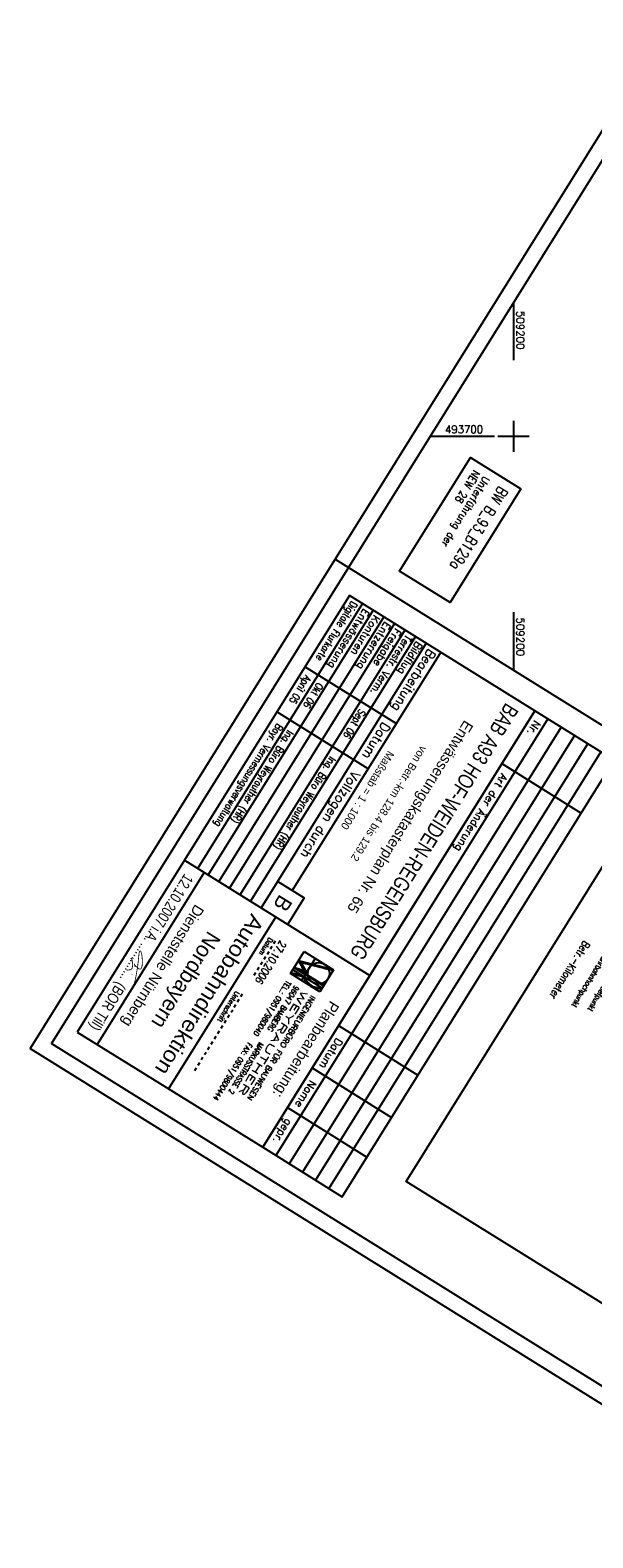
# Model space of a CAD drawing. Extents: x 509045 to 509897, y 493347 to 494467.
# Tile 1 of 9: x 509045 to 509225, y 493347 to 493830. Entities that reach past the tile are written whole.
import ezdxf
from ezdxf.enums import TextEntityAlignment as Align

# ---------------------------------------------------------------- set-up
doc = ezdxf.new("R2010")
doc.units = 0
doc.header["$LTSCALE"] = 10
doc.header["$MEASUREMENT"] = 0
for name, pattern in [('AUSGEZOGEN', [0]), ('LT00', [0]), ('LT01', [0.2, 0.1, -0.1])]:
    doc.linetypes.add(name, pattern=pattern)
for name, color, linetype in [('---Unterschrift_Till', 7, 'LT00'), ('--ZEICHENERKLÄR', 7, 'Continuous'), ('025', 7, 'Continuous'), ('035', 250, 'Continuous'), ('050', 250, 'Continuous'), ('070', 155, 'Continuous'), ('BW-SCHRIFT', 20, 'AUSGEZOGEN'), ('RAHMEN', 250, 'Continuous'), ('STAT_500', 250, 'LT00'), ('V_RASTER', 250, 'LT00')]:
    doc.layers.add(name, color=color, linetype=linetype)
doc.styles.add('ROMAND', font='romand', dxfattribs={"height": 0.3})
doc.styles.add('ROMANS', font='romans.shx', dxfattribs={"width": 0.8})
doc.styles.get("Standard").update_dxf_attribs({"font": 'romans.shx', "width": 0.8})
doc.styles.add('UNIR-H', font='unir_h.shx', dxfattribs={"width": 0.8})

# ---------------------------------------------------------------- blocks, each defined once
blk = doc.blocks.new('Unterschrift Till')
at = {"layer": '---Unterschrift_Till', "const_width": 0.025, "flags": 128}
blk.add_lwpolyline([(-2.194, 0.479), (-2.202, 0.469), (-2.208, 0.462), (-2.213, 0.455), (-2.217, 0.45), (-2.221, 0.445), (-2.224, 0.441), (-2.226, 0.438), (-2.229, 0.434), (-2.231, 0.431), (-2.233, 0.428), (-2.235, 0.425), (-2.238, 0.422), (-2.24, 0.419), (-2.242, 0.416), (-2.244, 0.413), (-2.247, 0.41), (-2.249, 0.406), (-2.251, 0.402), (-2.252, 0.399), (-2.254, 0.395), (-2.255, 0.392), (-2.257, 0.389), (-2.257, 0.387), (-2.258, 0.385), (-2.258, 0.384), (-2.258, 0.385), (-2.257, 0.386), (-2.256, 0.387), (-2.255, 0.39), (-2.253, 0.393), (-2.252, 0.398), (-2.25, 0.403), (-2.247, 0.409), (-2.245, 0.416), (-2.243, 0.424), (-2.24, 0.432), (-2.238, 0.44), (-2.235, 0.448), (-2.233, 0.456), (-2.23, 0.464), (-2.228, 0.472), (-2.226, 0.48), (-2.224, 0.487), (-2.222, 0.494), (-2.221, 0.501), (-2.219, 0.507), (-2.218, 0.514), (-2.217, 0.52), (-2.215, 0.526), (-2.214, 0.532), (-2.213, 0.538), (-2.212, 0.544), (-2.212, 0.55), (-2.211, 0.555), (-2.21, 0.561), (-2.21, 0.567), (-2.209, 0.573), (-2.209, 0.578), (-2.208, 0.584), (-2.208, 0.59), (-2.208, 0.595), (-2.208, 0.601), (-2.208, 0.606), (-2.209, 0.611), (-2.209, 0.615), (-2.21, 0.62), (-2.211, 0.624), (-2.212, 0.628), (-2.213, 0.632), (-2.214, 0.635), (-2.216, 0.638), (-2.217, 0.641), (-2.219, 0.643), (-2.22, 0.646), (-2.222, 0.648), (-2.224, 0.65), (-2.226, 0.651), (-2.228, 0.653), (-2.23, 0.654), (-2.232, 0.655), (-2.234, 0.656), (-2.236, 0.657), (-2.239, 0.658), (-2.241, 0.659), (-2.244, 0.66), (-2.246, 0.66), (-2.249, 0.661), (-2.252, 0.661), (-2.255, 0.662), (-2.259, 0.662), (-2.262, 0.662), (-2.266, 0.662), (-2.269, 0.662), (-2.273, 0.662), (-2.277, 0.661), (-2.281, 0.661), (-2.285, 0.66), (-2.289, 0.659), (-2.293, 0.659), (-2.298, 0.658), (-2.302, 0.657), (-2.306, 0.656), (-2.31, 0.654), (-2.314, 0.653), (-2.319, 0.652), (-2.323, 0.65), (-2.327, 0.649), (-2.331, 0.647), (-2.334, 0.646), (-2.338, 0.644), (-2.342, 0.643), (-2.346, 0.641), (-2.349, 0.639), (-2.353, 0.638), (-2.356, 0.636), (-2.359, 0.634), (-2.363, 0.633), (-2.366, 0.631), (-2.37, 0.629), (-2.374, 0.627), (-2.377, 0.626), (-2.381, 0.624), (-2.385, 0.622), (-2.389, 0.62), (-2.393, 0.617), (-2.397, 0.615), (-2.402, 0.613), (-2.406, 0.611), (-2.41, 0.608), (-2.414, 0.606), (-2.419, 0.603), (-2.424, 0.6), (-2.429, 0.597), (-2.434, 0.593), (-2.441, 0.589), (-2.447, 0.585), (-2.455, 0.58), (-2.463, 0.574), (-2.472, 0.569), (-2.48, 0.563), (-2.489, 0.557), (-2.498, 0.552), (-2.506, 0.546), (-2.514, 0.541), (-2.522, 0.536), (-2.529, 0.531), (-2.535, 0.527), (-2.541, 0.522), (-2.547, 0.518), (-2.552, 0.515), (-2.557, 0.511), (-2.562, 0.507), (-2.566, 0.504), (-2.57, 0.501), (-2.574, 0.497), (-2.578, 0.494), (-2.582, 0.491), (-2.586, 0.488), (-2.59, 0.485), (-2.593, 0.482), (-2.597, 0.479), (-2.6, 0.477), (-2.604, 0.474), (-2.607, 0.471), (-2.611, 0.469), (-2.614, 0.466), (-2.617, 0.463), (-2.621, 0.461), (-2.624, 0.458), (-2.628, 0.455), (-2.631, 0.452), (-2.635, 0.449), (-2.638, 0.446), (-2.641, 0.442), (-2.645, 0.439), (-2.648, 0.436), (-2.652, 0.432), (-2.656, 0.429), (-2.659, 0.426), (-2.663, 0.422), (-2.666, 0.419), (-2.669, 0.415), (-2.672, 0.412), (-2.675, 0.409), (-2.678, 0.405), (-2.681, 0.402), (-2.683, 0.399), (-2.685, 0.397), (-2.688, 0.394), (-2.69, 0.391), (-2.692, 0.389), (-2.694, 0.386), (-2.696, 0.384), (-2.698, 0.381), (-2.7, 0.379), (-2.702, 0.377), (-2.704, 0.375), (-2.706, 0.372), (-2.708, 0.37), (-2.71, 0.368), (-2.711, 0.366), (-2.713, 0.363), (-2.714, 0.361), (-2.715, 0.359), (-2.716, 0.356), (-2.717, 0.354), (-2.718, 0.352), (-2.719, 0.35), (-2.719, 0.348), (-2.72, 0.346), (-2.72, 0.345), (-2.72, 0.343), (-2.72, 0.342), (-2.72, 0.34), (-2.719, 0.339), (-2.718, 0.338), (-2.718, 0.337), (-2.717, 0.336), (-2.715, 0.335), (-2.714, 0.334), (-2.713, 0.333), (-2.711, 0.332), (-2.71, 0.331), (-2.708, 0.331), (-2.707, 0.33), (-2.705, 0.33), (-2.704, 0.33), (-2.702, 0.33), (-2.701, 0.33), (-2.699, 0.33), (-2.697, 0.33), (-2.696, 0.33), (-2.694, 0.33), (-2.692, 0.33), (-2.69, 0.33), (-2.688, 0.33), (-2.686, 0.33), (-2.683, 0.331), (-2.681, 0.331), (-2.678, 0.331), (-2.675, 0.332), (-2.672, 0.333), (-2.668, 0.334), (-2.664, 0.335), (-2.66, 0.337), (-2.655, 0.338), (-2.649, 0.341), (-2.643, 0.343), (-2.635, 0.346), (-2.628, 0.35), (-2.619, 0.354), (-2.61, 0.358), (-2.6, 0.362), (-2.59, 0.367), (-2.58, 0.372), (-2.57, 0.377), (-2.559, 0.382), (-2.548, 0.388), (-2.537, 0.393), (-2.526, 0.399), (-2.515, 0.404), (-2.504, 0.41), (-2.492, 0.415), (-2.481, 0.421), (-2.47, 0.427), (-2.458, 0.432), (-2.447, 0.438), (-2.436, 0.444), (-2.425, 0.449), (-2.414, 0.454), (-2.403, 0.459), (-2.393, 0.464), (-2.383, 0.469), (-2.374, 0.473), (-2.364, 0.478), (-2.355, 0.482), (-2.347, 0.486), (-2.338, 0.49), (-2.33, 0.494), (-2.321, 0.497), (-2.313, 0.501), (-2.305, 0.505), (-2.297, 0.509), (-2.288, 0.513), (-2.28, 0.516), (-2.271, 0.52), (-2.262, 0.524), (-2.254, 0.528), (-2.244, 0.532), (-2.235, 0.537), (-2.225, 0.541), (-2.216, 0.545), (-2.205, 0.549), (-2.195, 0.554), (-2.184, 0.558), (-2.174, 0.563), (-2.163, 0.568), (-2.151, 0.572), (-2.14, 0.577), (-2.129, 0.582), (-2.118, 0.587), (-2.107, 0.591), (-2.096, 0.596), (-2.086, 0.6), (-2.076, 0.604), (-2.066, 0.608), (-2.057, 0.612), (-2.048, 0.616), (-2.039, 0.619), (-2.031, 0.623), (-2.022, 0.626), (-2.014, 0.629), (-2.006, 0.633), (-1.997, 0.636), (-1.989, 0.64), (-1.98, 0.643), (-1.971, 0.646), (-1.962, 0.65), (-1.953, 0.653), (-1.943, 0.657), (-1.933, 0.661), (-1.923, 0.665), (-1.912, 0.669), (-1.902, 0.673), (-1.891, 0.677), (-1.88, 0.681), (-1.87, 0.685), (-1.86, 0.688), (-1.851, 0.692), (-1.842, 0.695), (-1.833, 0.698), (-1.825, 0.701), (-1.817, 0.703), (-1.809, 0.706), (-1.801, 0.708), (-1.793, 0.711), (-1.785, 0.713), (-1.777, 0.715), (-1.769, 0.717), (-1.762, 0.719), (-1.754, 0.721), (-1.747, 0.723), (-1.739, 0.725), (-1.732, 0.727), (-1.726, 0.729), (-1.719, 0.731), (-1.714, 0.731), (-1.709, 0.732), (-1.706, 0.731), (-1.704, 0.728), (-1.703, 0.725), (-1.705, 0.719)], dxfattribs=at)
at = {"layer": '---Unterschrift_Till', "flags": 128}
blk.add_lwpolyline([(-1.928, 0.508, 0.025, 0.012, 0), (-1.951, 0.519, 0.008, 0.008, 0), (-1.93, 0.521, 0.008, 0.008, 0)], format="xyseb", dxfattribs=at)
at = {"layer": '---Unterschrift_Till', "const_width": 0.025, "flags": 128}
blk.add_lwpolyline([(-2.338, 0.213, -0.009753), (-2.349, 0.213, -0.012873), (-2.357, 0.213, -0.000058), (-2.363, 0.214, -0.000395), (-2.363, 0.214, -0.003084), (-2.366, 0.214, -0.002987), (-2.369, 0.214, -0.121908), (-2.37, 0.215, -0.078365), (-2.372, 0.216, -0.169129), (-2.373, 0.218, -0.093053), (-2.372, 0.223, -0.048138), (-2.369, 0.228, -0.056178), (-2.366, 0.232, -0.016049), (-2.362, 0.235, 0.015861), (-2.359, 0.239, 0.023961), (-2.346, 0.253, -0.019597), (-2.331, 0.27, -0.016685), (-2.31, 0.29, -0.012958), (-2.281, 0.314, -0.012002), (-2.255, 0.335, -0.011524), (-2.226, 0.355, -0.011371), (-2.203, 0.37, -0.011002), (-2.178, 0.384, -0.019211), (-2.152, 0.397, -0.024277), (-2.13, 0.405, -0.018479), (-2.119, 0.408, -0.020969), (-2.11, 0.41, -0.037055), (-2.098, 0.411, -0.031487), (-2.085, 0.411, -0.034214), (-2.073, 0.409, -0.038344), (-2.063, 0.405, -0.027683), (-2.053, 0.4, -0.027965), (-2.044, 0.395, -0.023542), (-2.033, 0.386, -0.046995), (-2.028, 0.381, -0.007241), (-2.021, 0.372, -0.008919), (-2.017, 0.365, -0.000473), (-2.012, 0.358, 0.000599), (-2.007, 0.352, 0.001303), (-1.998, 0.338, 0.014886), (-1.997, 0.337, 0.023743), (-1.997, 0.337, 0.000688), (-1.988, 0.327, 0.002539), (-1.982, 0.321, 0.002137), (-1.975, 0.314, 0.108696), (-1.969, 0.311, 0.076722), (-1.96, 0.309, 0.135898), (-1.956, 0.31, 0.088438), (-1.95, 0.314)], format="xyb", dxfattribs=at)

msp = doc.modelspace()

# ---------------------------------------------------------------- linework, layer by layer
at = {"layer": '025'}
for p, q in [((509151.65, 493646.34), (509098.8, 493561.45)), ((509155.05, 493644.23), (509102.2, 493559.33)), ((509158.44, 493642.11), (509105.59, 493557.22)), ((509161.84, 493640), (509108.99, 493555.1)), ((509165.23, 493637.88), (509112.38, 493552.99)), ((509168.63, 493635.77), (509115.78, 493550.88)), ((509215.32, 493606.7), (509128.12, 493466.63)), ((509219.56, 493604.06), (509132.36, 493463.99)), ((509223.81, 493601.42), (509136.61, 493461.34)), ((509228.05, 493598.78), (509140.85, 493458.7)), ((509196.26, 493595.01), (509221.73, 493579.15)), ((509128.53, 493527.63), (509132.92, 493534.69)), ((509132.92, 493534.69), (509142.34, 493528.83)), ((509138.67, 493522.95), (509129.26, 493528.81)), ((509139.13, 493523.69), (509129.72, 493529.55)), ((509132.92, 493528.58), (509129.72, 493529.55)), ((509139.14, 493523.7), (509129.78, 493529.53)), ((509130.04, 493529.45), (509139.18, 493523.76)), ((509130.04, 493529.45), (509130.04, 493529.45)), ((509139.22, 493523.81), (509130.29, 493529.37)), ((509130.55, 493529.3), (509139.27, 493523.87)), ((509130.55, 493529.3), (509130.55, 493529.3)), ((509131.7, 493528.66), (509130.8, 493529.22)), ((509131.94, 493528.59), (509131.06, 493529.14)), ((509142.34, 493528.83), (509131.09, 493531.75)), ((509131.09, 493531.75), (509132.92, 493528.58)), ((509131.89, 493531.24), (509131.11, 493531.72)), ((509131.96, 493531.11), (509131.18, 493531.59)), ((509132.05, 493531.22), (509131.26, 493531.71)), ((509132.04, 493530.98), (509131.26, 493531.47)), ((509132.19, 493528.52), (509131.31, 493529.07)), ((509132.11, 493530.85), (509131.33, 493531.34)), ((509132.18, 493530.73), (509131.41, 493531.21)), ((509132.26, 493530.6), (509131.48, 493531.08)), ((509132.28, 493531.16), (509131.49, 493531.65)), ((509132.33, 493530.47), (509131.55, 493530.96)), ((509132.43, 493528.45), (509131.56, 493528.99)), ((509132.4, 493530.35), (509131.63, 493530.83)), ((509133.71, 493528.08), (509131.64, 493528.68)), ((509131.64, 493528.68), (509139.28, 493523.92)), ((509132.48, 493530.22), (509131.7, 493530.7)), ((509132.5, 493531.1), (509131.71, 493531.59)), ((509132.55, 493530.09), (509131.77, 493530.57)), ((509132.67, 493528.38), (509131.82, 493528.91)), ((509132.62, 493529.96), (509131.85, 493530.45)), ((509131.88, 493531.26), (509133.71, 493528.08)), ((509142.18, 493528.59), (509131.88, 493531.26)), ((509132.7, 493529.84), (509131.92, 493530.32)), ((509132.73, 493531.04), (509131.94, 493531.53)), ((509132.77, 493529.71), (509131.99, 493530.19)), ((509136.45, 493532.5), (509132.06, 493525.44)), ((509132.84, 493529.58), (509132.07, 493530.06)), ((509132.92, 493528.31), (509132.07, 493528.84)), ((509132.92, 493529.45), (509132.14, 493529.94)), ((509132.95, 493530.98), (509132.16, 493531.48)), ((509132.99, 493529.33), (509132.21, 493529.81)), ((509133.06, 493529.2), (509132.29, 493529.68)), ((509133.16, 493528.24), (509132.33, 493528.76)), ((509133.14, 493529.07), (509132.36, 493529.56)), ((509133.18, 493530.93), (509132.39, 493531.42)), ((509133.21, 493528.94), (509132.43, 493529.43)), ((509133.28, 493528.82), (509132.51, 493529.3)), ((509133.36, 493528.69), (509132.58, 493529.17)), ((509133.4, 493528.17), (509132.58, 493528.68)), ((509133.4, 493530.87), (509132.61, 493531.36)), ((509133.43, 493528.56), (509132.65, 493529.05)), ((509133.51, 493528.43), (509132.73, 493528.92)), ((509133.58, 493528.31), (509132.8, 493528.79)), ((509133.62, 493530.81), (509132.84, 493531.3)), ((509133.65, 493528.1), (509132.84, 493528.61)), ((509133.65, 493528.18), (509132.87, 493528.66)), ((509133.85, 493530.75), (509133.06, 493531.24)), ((509134.07, 493530.69), (509133.29, 493531.18)), ((509134.3, 493530.63), (509133.51, 493531.12)), ((509134.52, 493530.58), (509133.74, 493531.07)), ((509134.75, 493530.52), (509133.96, 493531.01)), ((509134.97, 493530.46), (509134.19, 493530.95)), ((509135.2, 493530.4), (509134.41, 493530.89)), ((509135.42, 493530.34), (509134.64, 493530.83)), ((509135.65, 493530.28), (509134.86, 493530.77)), ((509135.87, 493530.23), (509135.08, 493530.72)), ((509136.1, 493530.17), (509135.31, 493530.66)), ((509136.32, 493530.11), (509135.53, 493530.6)), ((509136.55, 493530.05), (509135.76, 493530.54)), ((509136.77, 493529.99), (509135.98, 493530.48)), ((509137, 493529.93), (509136.21, 493530.42)), ((509137.22, 493529.88), (509136.43, 493530.37)), ((509137.45, 493529.82), (509136.66, 493530.31)), ((509137.67, 493529.76), (509136.88, 493530.25)), ((509137.9, 493529.7), (509137.11, 493530.19)), ((509138.12, 493529.64), (509137.33, 493530.13)), ((509138.35, 493529.58), (509137.56, 493530.07)), ((509138.57, 493529.52), (509137.78, 493530.02)), ((509142.34, 493528.83), (509137.94, 493521.77)), ((509138.8, 493529.47), (509138.01, 493529.96)), ((509139.02, 493529.41), (509138.23, 493529.9)), ((509139.25, 493529.35), (509138.46, 493529.84)), ((509139.47, 493529.29), (509138.68, 493529.78)), ((509139.7, 493529.23), (509138.91, 493529.72)), ((509139.92, 493529.17), (509139.13, 493529.67)), ((509140.15, 493529.12), (509139.36, 493529.61)), ((509140.37, 493529.06), (509139.58, 493529.55)), ((509140.6, 493529), (509139.81, 493529.49)), ((509140.81, 493528.95), (509140.03, 493529.43)), ((509141.05, 493528.88), (509140.26, 493529.37)), ((509141.27, 493528.82), (509140.48, 493529.32)), ((509141.5, 493528.77), (509140.71, 493529.26)), ((509141.72, 493528.71), (509140.93, 493529.2)), ((509141.95, 493528.65), (509141.16, 493529.14)), ((509142.17, 493528.59), (509141.38, 493529.08)), ((509142.22, 493528.64), (509141.61, 493529.02)), ((509142.25, 493528.7), (509141.83, 493528.97)), ((509142.25, 493528.7), (509141.83, 493528.97)), ((509142.29, 493528.76), (509142.06, 493528.91)), ((509142.29, 493528.76), (509142.06, 493528.91)), ((509142.29, 493528.76), (509142.06, 493528.91)), ((509128.53, 493527.63), (509132.79, 493526.61)), ((509137.94, 493521.77), (509128.53, 493527.63)), ((509128.64, 493527.61), (509128.55, 493527.66)), ((509128.85, 493527.56), (509128.58, 493527.72)), ((509129.06, 493527.51), (509128.63, 493527.78)), ((509129.28, 493527.46), (509128.66, 493527.84)), ((509128.68, 493527.88), (509132.02, 493527.08)), ((509129.49, 493527.4), (509128.74, 493527.87)), ((509129.7, 493527.35), (509128.96, 493527.82)), ((509129.91, 493527.3), (509129.17, 493527.77)), ((509130.13, 493527.25), (509129.38, 493527.71)), ((509130.34, 493527.2), (509129.6, 493527.66)), ((509130.55, 493527.15), (509129.81, 493527.61)), ((509130.77, 493527.1), (509130.02, 493527.56)), ((509130.98, 493527.05), (509130.24, 493527.51)), ((509131.19, 493527), (509130.45, 493527.46)), ((509131.41, 493526.95), (509130.66, 493527.41)), ((509131.62, 493526.89), (509130.88, 493527.36)), ((509131.83, 493526.84), (509131.09, 493527.31)), ((509132.05, 493526.79), (509131.3, 493527.26)), ((509132.26, 493526.74), (509131.51, 493527.2)), ((509132.47, 493526.69), (509131.73, 493527.15)), ((509132.69, 493526.64), (509131.94, 493527.1)), ((509133.18, 493526.29), (509132.82, 493526.52)), ((509133.22, 493526.19), (509132.85, 493526.42)), ((509133.26, 493526.08), (509132.88, 493526.32)), ((509133.31, 493525.97), (509132.91, 493526.22)), ((509133.36, 493525.86), (509132.95, 493526.11)), ((509133.42, 493525.74), (509132.99, 493526)), ((509133.49, 493525.62), (509133.04, 493525.89)), ((509133.55, 493525.49), (509133.09, 493525.78)), ((509133.64, 493525.36), (509133.14, 493525.67)), ((509133.72, 493525.22), (509133.21, 493525.54)), ((509133.83, 493525.08), (509133.27, 493525.42)), ((509133.94, 493524.92), (509133.35, 493525.29)), ((509134.09, 493524.75), (509133.43, 493525.16)), ((509134.27, 493524.56), (509133.52, 493525.02)), ((509134.5, 493524.33), (509133.62, 493524.88)), ((509133.75, 493524.72), (509136.55, 493522.97)), ((509136.34, 493523.02), (509133.89, 493524.55)), ((509136.08, 493523.1), (509134.07, 493524.35)), ((509135.76, 493523.22), (509134.32, 493524.12)), ((509135.83, 493523.5), (509136.75, 493522.93)), ((509136.16, 493523.38), (509136.93, 493522.9)), ((509136.41, 493523.3), (509137.09, 493522.88)), ((509136.63, 493523.25), (509137.25, 493522.87)), ((509136.82, 493523.21), (509137.4, 493522.85)), ((509137, 493523.18), (509137.53, 493522.85)), ((509137.16, 493523.16), (509137.67, 493522.85)), ((509137.32, 493523.15), (509137.8, 493522.85)), ((509137.46, 493523.14), (509137.92, 493522.86)), ((509137.6, 493523.14), (509138.04, 493522.86)), ((509137.73, 493523.14), (509138.15, 493522.87)), ((509137.85, 493523.14), (509138.26, 493522.89)), ((509137.97, 493523.15), (509138.37, 493522.9)), ((509138.09, 493523.16), (509138.48, 493522.92)), ((509138.2, 493523.17), (509138.58, 493522.93)), ((509143.94, 493510.96), (509169.41, 493495.11)), ((509135.48, 493497.38), (509160.95, 493481.53)), ((509127.56, 493484.65), (509153.02, 493468.79))]:
    msp.add_line(p, q, dxfattribs=at)
at = {"layer": '025', "linetype": 'LT01'}
for p, q in [((509116.91, 493527.14), (509124.19, 493538.84)), ((509097.86, 493496.55), (509113.41, 493521.53))]:
    msp.add_line(p, q, dxfattribs=at)
at = {"layer": '025'}
msp.add_lwpolyline([(509366.23, 493495.09), (509294.88, 493380.48), (509165.67, 493460.92), (509237.02, 493575.52)], close=True, dxfattribs=at)
msp.add_circle((509137.56, 493527.72), 3.46, dxfattribs=at)
for centre, radius, start, end in [((509137.66, 493527.87), 5.03, 194.5018, 281.69), ((509137.65, 493527.89), 4.75, 198.3205, 277.8689)]:
    msp.add_arc(centre, radius, start, end, dxfattribs=at)
at = {"layer": '035'}
for p, q in [((509172.02, 493633.66), (509119.17, 493548.76)), ((509162.41, 493607.84), (509133.14, 493626.06)), ((509153.46, 493593.38), (509124.15, 493611.63)), ((509211.08, 493609.35), (509123.87, 493469.27))]:
    msp.add_line(p, q, dxfattribs=at)
at = {"layer": '050'}
for p, q in [((509176.69, 493630.75), (509129.13, 493554.35)), ((509094.56, 493564.09), (509153.98, 493527.09)), ((509100.92, 493560.13), (509066.57, 493504.94)), ((509123.84, 493545.86), (509089.49, 493490.68))]:
    msp.add_line(p, q, dxfattribs=at)
msp.add_lwpolyline([(509124.46, 493557.25), (509132.95, 493551.97), (509127.66, 493543.48)], dxfattribs=at)
at = {"layer": '070'}
for p, q in [((509147.41, 493648.98), (509094.56, 493564.09)), ((509094.56, 493564.09), (509060.2, 493508.91))]:
    msp.add_line(p, q, dxfattribs=at)
for points in [[(509060.2, 493508.91), (509119.63, 493471.91), (509206.83, 493611.99), (509147.41, 493648.98)], [(509206.83, 493611.99), (509119.63, 493471.91), (509145.1, 493456.06), (509232.3, 493596.13), (509206.83, 493611.99)]]:
    msp.add_lwpolyline(points, dxfattribs=at)
at = {"layer": 'BW-SCHRIFT'}
msp.add_lwpolyline([(509202.42, 493683.16), (509179.7, 493646.66), (509163.48, 493656.76), (509186.2, 493693.26)], close=True, dxfattribs=at)
at = {"layer": 'RAHMEN'}
msp.add_line((509142.88, 493660.63), (509147.12, 493657.99), dxfattribs=at)
for points in [[(509644.95, 494467.12), (509045.11, 493503.58), (509297.24, 493346.62), (509897.09, 494310.16), (509644.95, 494467.12)], [(509635.99, 494443.26), (509147.12, 493657.99), (509390.77, 493506.31), (509879.63, 494291.58), (509635.99, 494443.26)]]:
    msp.add_lwpolyline(points, dxfattribs=at)
at = {"layer": 'RAHMEN', "flags": 128}
msp.add_lwpolyline([(509147.12, 493657.99), (509051.99, 493505.18), (509295.64, 493353.5), (509390.77, 493506.31)], dxfattribs=at)
at = {"layer": 'V_RASTER'}
for p, q in [((509200, 493742.93), (509200, 493724.43)), ((509200, 493705), (509200, 493695)), ((509200, 493705), (509200, 493695)), ((509193.96, 493700), (509173.28, 493700)), ((509205, 493700), (509195, 493700)), ((509200, 493643.57), (509200, 493625.08))]:
    msp.add_line(p, q, dxfattribs=at)

# ---------------------------------------------------------------- block references
at = {"layer": '---Unterschrift_Till', "xscale": 9.999999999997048, "yscale": 10.00000000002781, "zscale": 10, "rotation": 238.0959203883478}
msp.add_blockref('Unterschrift Till', (509063.15, 493513.65), dxfattribs=at)

# ---------------------------------------------------------------- texts
at = {"layer": '--ZEICHENERKLÄR', "linetype": 'Continuous', "style": 'ROMANS', "width": 0.8}
for s, height, p in [('Betr.-Kilometer', 2.5, (509222.61, 493538.37)), ('Fahrbahnhochpunkt', 1.8, (509229.09, 493534.33)), ('Fahrbahntiefpunkt', 1.8, (509233.34, 493531.69))]:
    msp.add_text(s, height=height, rotation=238.0959, dxfattribs=at).set_placement(p)
at = {"layer": '025', "style": 'ROMANS'}
for s, height, width, p in [('Digitale Flurkarte', 2.4, 0.8, (509148.11, 493647.36)), ('Terrestr. Verm.', 2.4, 0.9, (509165.55, 493636.51)), ('April 05', 2.4, 0.8, (509133.32, 493623.59)), ('Okt 06', 2.4, 0.8, (509137.17, 493621.19)), ('Sept 06', 2.4, 0.8, (509150.76, 493612.74)), ('Bayr. Vermessungsverwaltung', 2.4, 0.8, (509124.26, 493608.03)), ('Ing. Büro Weyrauther (HR)', 2.4, 0.8, (509127.66, 493605.91)), ('Ing. Büro Weyrauther (HR)', 2.4, 0.8, (509141.24, 493597.46)), ('27.10.2006', 2.5, 0.8, (509125.24, 493538.45)), ('TEL.: 0951/980040   FAX: 0951/9800444', 1.75, 0.75, (509127.31, 493525.6)), ('96047 BAMBERG    MARKUSSTRASSE 2', 1.75, 0.81, (509129.9, 493523.99)), ('INGENIEURBÜRO FÜR BAUWESEN', 1.75, 1.03, (509135.21, 493520.8))]:
    msp.add_text(s, height=height, rotation=238.0959, dxfattribs=dict(at, width=width)).set_placement(p)
at = {"layer": '025'}
for s, height, style, p in [('Entwässerung', 2.4, 'ROMANS', (509151.97, 493644.96)), ('Konturen', 2.4, 'ROMANS', (509155.37, 493642.85)), ('Entzerrung', 2.4, 'ROMANS', (509158.76, 493640.73)), ('Freigabe', 2.4, 'ROMANS', (509162.16, 493638.62)), ('Bildflug', 2.4, 'ROMANS', (509168.95, 493634.39)), ('Nr.', 2.5, 'ROMANS', (509206.78, 493609.07)), ('Art der Änderung', 2.5, 'ROMANS', (509196.21, 493592.09)), ('B', 5, 'UNIR-H', (509125.16, 493553.37)), ('Planbearbeitung:', 3.5, 'UNIR-H', (509141.39, 493519.21)), ('Datum', 2.5, 'ROMANS', (509143.36, 493507.2)), ('Name', 2.5, 'ROMANS', (509134.91, 493493.62)), ('gepr.', 2.5, 'ROMANS', (509127.24, 493481.31))]:
    msp.add_text(s, height=height, rotation=238.0959, dxfattribs=dict(at, style=style)).set_placement(p)
at = {"layer": '025', "style": 'UNIR-H'}
for s, height, p in [('Entwässerungskatasterplan Nr. 65', 3.5, (509165.46, 493578.84)), ('Maßstab = 1 : 1000', 2.5, (509152.19, 493587.1)), ('Dienststelle Nürnberg', 3.5, (509086.18, 493531.02)), ('Nordbayern', 5, (509092.95, 493526.8))]:
    msp.add_text(s, height=height, rotation=238.0959, dxfattribs=at).set_placement(p, align=Align.CENTER)
for s, width, p in [('BAB A93 HOF-WEIDEN-REGENSBURG', 0.78, (509172.5, 493574.46)), ('Autobahndirektion', 1.095, (509100.48, 493522.12))]:
    msp.add_text(s, height=5, rotation=238.0959, dxfattribs=dict(at, width=width)).set_placement(p, align=Align.CENTER)
at = {"layer": '025', "linetype": 'LT01', "style": 'ROMANS', "width": 0.8}
for s, p in [('Datum', (509121.63, 493539.28)), ('Unterschrift', (509110.93, 493522.09))]:
    msp.add_text(s, height=1.6, rotation=238.0959, dxfattribs=at).set_placement(p)
at = {"layer": '025', "insert": (509080.34, 493534.66), "char_height": 3.5, "width": 60.5418, "attachment_point": 5, "rotation": 238.0959, "style": 'UNIR-H'}
msp.add_mtext('12.10.2007 i.A. ............. {\\fArial|b0|i0|c0|p34;(BOR Till)}', dxfattribs=at)
at = {"layer": '035'}
for s, height, style, width, p in [('Bearbeitung', 3, 'ROMANS', 0.95, (509172.78, 493632.01)), ('WEYRAUTHER', 2.079, 'ROMAND', 2.2, (509132.45, 493522.52))]:
    msp.add_text(s, height=height, rotation=238.0959, dxfattribs=dict(at, style=style, width=width)).set_placement(p)
at = {"layer": '035', "style": 'ROMANS'}
for s, p in [('Datum', (509158.2, 493608.57)), ('Vollzogen durch', (509148.47, 493592.95))]:
    msp.add_text(s, height=3, rotation=238.0959, dxfattribs=at).set_placement(p)
at = {"layer": 'BW-SCHRIFT', "style": 'ROMANS'}
for s, height, width, p in [('NEW 28', 2.5, 0.9, (509187.35, 493689.44)), ('Unterführung der', 2.5, 0.9, (509190.53, 493687.46)), ('BW B_93_B129a', 3.5, 0.8, (509195.46, 493684.27))]:
    msp.add_text(s, height=height, rotation=238.085, dxfattribs=dict(at, width=width)).set_placement(p)
at = {"layer": 'STAT_500', "style": 'UNIR-H'}
msp.add_text('von Betr.-km 128.4 bis 129.2', height=2.5, rotation=238.0959, dxfattribs=at).set_placement((509159.06, 493582.83), align=Align.CENTER)
at = {"layer": 'V_RASTER'}
for s, rotation, width, p in [(' 509200', 270.0001, 0.965, (509201, 493741.93)), (' 493700', 0.0001, 0.948, (509176.46, 493701)), (' 509200', 270.0001, 0.965, (509201, 493643.57))]:
    msp.add_text(s, height=2.5, rotation=rotation, dxfattribs=dict(at, width=width)).set_placement(p)

doc.saveas('drawing.dxf')
